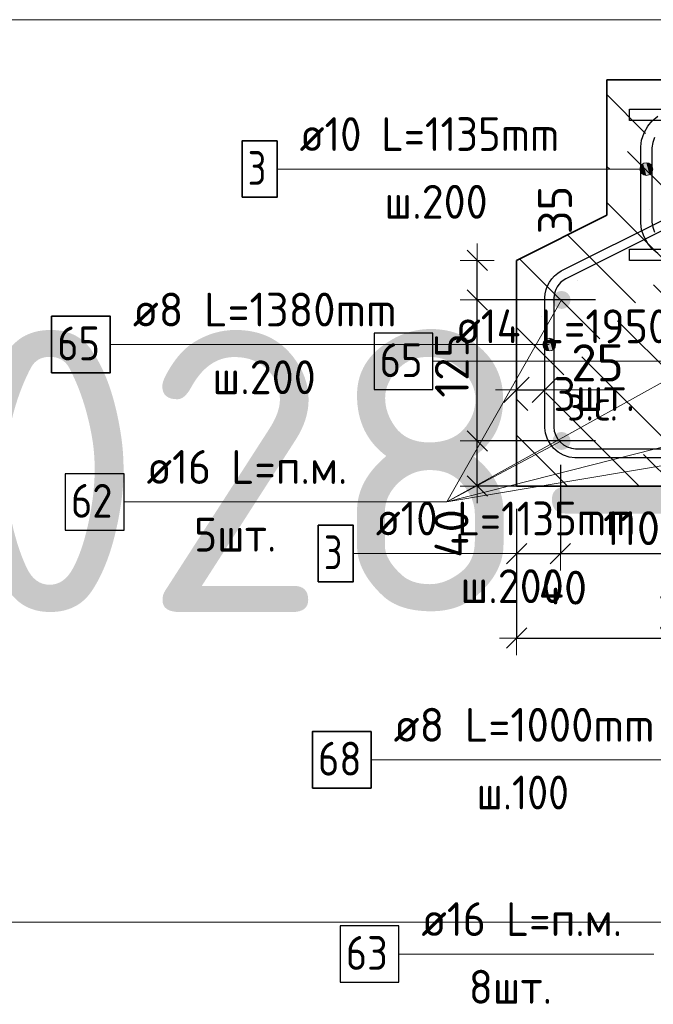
# Model space of a CAD drawing. Header units: metres. Extents: x -38 to 107, y -15 to 21.
# Tile 60 of 133: x 71.606 to 72.167, y 2.799 to 3.672. Entities that reach past the tile are written whole.
import ezdxf

# ---------------------------------------------------------------- set-up
doc = ezdxf.new("R2010")
doc.units = ezdxf.units.M
doc.header["$PDMODE"] = 65
for name, color, linetype, lineweight in [('XR$3$Арм. стержнями верхней зоны', 180, 'Continuous', 35), ('XR$3$Арм. стержнями нижней зоны', 180, 'Continuous', 35), ('XR$3$Арм.стержн. Арматура края', 96, 'Continuous', 35), ('XR$3$Арм.стержн.горизонт. 1', 180, 'Continuous', 35), ('XR$3$Размерная линия (1)', 7, 'Continuous', 13), ('XR$3$Размерная линия_ общее', 7, 'Continuous', 13), ('XR$5$Арм.стержн. Арматура края', 96, 'Continuous', 35), ('XR$5$Арм.стержн. Доп. арматура', 180, 'Continuous', 35), ('XR$5$Арм.стержн. Хомут', 240, 'Continuous', 35), ('XR$5$Арм.стержн.горизонт. 1', 180, 'Continuous', 35)]:
    doc.layers.add(name, color=color, linetype=linetype, lineweight=lineweight)
doc.styles.add('ISOCPEUR', font='txt')
doc.dimstyles.new('DIMSTYLE_11', dxfattribs={"dimtxt": 0.033, "dimasz": 0.0375, "dimexe": 0, "dimexo": 0, "dimgap": 0.0165, "dimtad": 2, "dimdec": 0, "dimlfac": 1000, "dimrnd": 1, "dimzin": 12, "dimdsep": 46, "dimtxsty": 'ISOCPEUR', "dimblk1": 'ALL_ML_STRICH', "dimblk2": 'ALL_ML_STRICH', "dimsah": 1, "dimcen": 0, "dimclrd": 7, "dimclre": 256, "dimclrt": 7, "dimadec": 0, "dimazin": 0, "dimtfac": 1, "dimtdec": 0, "dimtix": 1, "dimtmove": 2, "dimatfit": 3, "dimfxl": 0, "dimtvp": 1.2, "dimtzin": 0, "dimlwd": 0, "dimlwe": -3, "dimarcsym": 0})
doc.dimstyles.new('DIMSTYLE_23', dxfattribs={"dimtxt": 0.03, "dimasz": 0.03, "dimexe": 0, "dimexo": 0, "dimgap": 0.015, "dimtad": 2, "dimdec": 0, "dimlfac": 1000, "dimrnd": 5, "dimzin": 12, "dimdsep": 46, "dimtxsty": 'ISOCPEUR', "dimblk1": 'ALL_ML_STRICH', "dimblk2": 'ALL_ML_STRICH', "dimsah": 1, "dimcen": 0, "dimclrd": 7, "dimclre": 256, "dimclrt": 7, "dimadec": 0, "dimazin": 0, "dimtfac": 1, "dimtdec": 0, "dimtix": 1, "dimtmove": 2, "dimatfit": 3, "dimfxl": 0, "dimtvp": 1.2, "dimtzin": 0, "dimlwd": 0, "dimlwe": -3, "dimarcsym": 0})
doc.dimstyles.new('DIMSTYLE_24', dxfattribs={"dimtxt": 0.03, "dimasz": 0.03, "dimexe": 0, "dimexo": 0, "dimgap": 0.015, "dimtad": 2, "dimdec": 0, "dimlfac": 1000, "dimrnd": 5, "dimzin": 12, "dimdsep": 46, "dimtxsty": 'ISOCPEUR', "dimblk1": 'ALL_ML_STRICH', "dimblk2": 'ALL_ML_STRICH', "dimsah": 1, "dimcen": 0, "dimclrd": 7, "dimclre": 256, "dimclrt": 7, "dimadec": 0, "dimazin": 0, "dimtfac": 1, "dimtdec": 0, "dimtix": 1, "dimtmove": 2, "dimatfit": 3, "dimfxl": 0, "dimtzin": 0, "dimlwd": 0, "dimlwe": -3, "dimarcsym": 0})
doc.dimstyles.new('DIMSTYLE_31', dxfattribs={"dimtxt": 0.03, "dimasz": 0.03, "dimexe": 0, "dimexo": 0, "dimgap": 0.015, "dimtad": 0, "dimdec": 0, "dimlfac": 1000, "dimrnd": 5, "dimzin": 12, "dimdsep": 46, "dimtxsty": 'ISOCPEUR', "dimblk1": 'ALL_ML_STRICH', "dimblk2": 'ALL_ML_STRICH', "dimsah": 1, "dimcen": 0, "dimclrd": 7, "dimclre": 256, "dimclrt": 7, "dimadec": 0, "dimazin": 0, "dimtfac": 1, "dimtdec": 0, "dimtix": 1, "dimtmove": 2, "dimatfit": 3, "dimfxl": 0, "dimtvp": 1.2, "dimtzin": 0, "dimlwd": 0, "dimlwe": -3, "dimarcsym": 0})
doc.dimstyles.new('DIMSTYLE_32', dxfattribs={"dimtxt": 0.03, "dimasz": 0.03, "dimexe": 0, "dimexo": 0, "dimgap": 0.015, "dimtad": 0, "dimdec": 0, "dimlfac": 1000, "dimrnd": 5, "dimzin": 12, "dimdsep": 46, "dimtxsty": 'ISOCPEUR', "dimblk1": 'ALL_ML_STRICH', "dimblk2": 'ALL_ML_STRICH', "dimsah": 1, "dimcen": 0, "dimclrd": 7, "dimclre": 256, "dimclrt": 7, "dimadec": 0, "dimazin": 0, "dimtfac": 1, "dimtdec": 0, "dimtix": 1, "dimtmove": 2, "dimatfit": 3, "dimfxl": 0, "dimtvp": 1.2, "dimtzin": 0, "dimlwd": 0, "dimlwe": -3, "dimarcsym": 0})

# ---------------------------------------------------------------- blocks, each defined once
blk = doc.blocks.new('ALL_ML_STRICH')
at = {"color": 0, "linetype": 'ByBlock', "lineweight": -2}
for p, q in [((0, -0.5), (0, 0.5)), ((-0.3, -0.3), (0.3, 0.3)), ((-1, 0), (0.5, 0))]:
    blk.add_line(p, q, dxfattribs=at)
blk = doc.blocks.new('*D233')
at = {"layer": 'DEFPOINTS', "color": 7, "linetype": 'Continuous', "lineweight": 13, "transparency": 33554687}
for p in [(72.04592, 3.34356), (72.04592, 3.30857), (72.07092, 3.30357)]:
    blk.add_point(p, dxfattribs=at)
at = {"layer": 'XR$3$Размерная линия_ общее', "color": 253, "linetype": 'Continuous', "lineweight": -2, "true_color": 0xa0a0a0, "transparency": 33554687}
for p, q in [((72.04592, 3.32857), (72.04592, 3.34356)), ((72.07092, 3.32357), (72.07092, 3.34356))]:
    blk.add_line(p, q, dxfattribs=at)
at = {"layer": 'XR$3$Размерная линия_ общее', "color": 7, "linetype": 'Continuous', "lineweight": -2, "transparency": 33554687}
blk.add_line((72.04592, 3.34356), (72.07092, 3.34356), dxfattribs=at)
at = {"layer": 'XR$3$Размерная линия_ общее', "color": 7, "linetype": 'Continuous', "lineweight": 13, "transparency": 33554687, "xscale": 0.0375, "yscale": 0.0375, "zscale": 0.0375, "rotation": 180}
blk.add_blockref('ALL_ML_STRICH', (72.04592, 3.34356), dxfattribs=at)
at = {"layer": 'XR$3$Размерная линия_ общее', "color": 7, "linetype": 'Continuous', "lineweight": 13, "transparency": 33554687, "xscale": 0.0375, "yscale": 0.0375, "zscale": 0.0375}
blk.add_blockref('ALL_ML_STRICH', (72.07092, 3.34356), dxfattribs=at)
at = {"layer": 'XR$3$Размерная линия_ общее', "color": 7, "linetype": 'Continuous', "lineweight": 13, "transparency": 33554687, "insert": (72.11764, 3.36756), "char_height": 0.033, "width": 0.066, "attachment_point": 5, "style": 'ISOCPEUR'}
blk.add_mtext('\\A1;{25}', dxfattribs=at)
at = {"layer": 'XR$3$Размерная линия_ общее', "color": 7, "linetype": 'Continuous', "lineweight": 13, "transparency": 33554687, "insert": (72.09069, 3.34335), "char_height": 0.027, "width": 0.00135, "attachment_point": 1, "line_spacing_factor": 0.60241, "style": 'ISOCPEUR'}
blk.add_mtext('з.с.', dxfattribs=at)
blk = doc.blocks.new('*D234')
at = {"layer": 'DEFPOINTS', "color": 7, "linetype": 'Continuous', "lineweight": 13, "transparency": 33554687}
for p in [(72.13584, 3.29831), (72.01108, 3.25831), (72.09592, 3.25831)]:
    blk.add_point(p, dxfattribs=at)
at = {"layer": 'XR$3$Размерная линия (1)', "color": 9, "linetype": 'Continuous', "lineweight": -2, "true_color": 0xc7c7c7, "transparency": 33554687}
for p, q in [((72.11584, 3.29831), (72.01108, 3.29831)), ((72.07592, 3.25831), (72.01108, 3.25831))]:
    blk.add_line(p, q, dxfattribs=at)
at = {"layer": 'XR$3$Размерная линия (1)', "color": 7, "linetype": 'Continuous', "lineweight": -2, "transparency": 33554687}
blk.add_line((72.01108, 3.25831), (72.01108, 3.29831), dxfattribs=at)
at = {"layer": 'XR$3$Размерная линия (1)', "color": 7, "linetype": 'Continuous', "lineweight": 13, "transparency": 33554687, "xscale": 0.03, "yscale": 0.03, "zscale": 0.03}
for p, rotation in [((72.01108, 3.29831), 90), ((72.01108, 3.25831), 270)]:
    blk.add_blockref('ALL_ML_STRICH', p, dxfattribs=dict(at, rotation=rotation))
at = {"layer": 'XR$3$Размерная линия (1)', "color": 7, "linetype": 'Continuous', "lineweight": 13, "transparency": 33554687, "insert": (71.98829, 3.21632), "char_height": 0.03, "width": 0.06, "attachment_point": 5, "rotation": 90, "style": 'ISOCPEUR'}
blk.add_mtext('\\A1;{40}', dxfattribs=at)
blk = doc.blocks.new('*D235')
at = {"layer": 'DEFPOINTS', "color": 7, "linetype": 'Continuous', "lineweight": 13, "transparency": 33554687}
for p in [(72.13584, 3.42331), (72.01108, 3.29831), (72.13584, 3.29831)]:
    blk.add_point(p, dxfattribs=at)
at = {"layer": 'XR$3$Размерная линия (1)', "color": 9, "linetype": 'Continuous', "lineweight": -2, "true_color": 0xc7c7c7, "transparency": 33554687}
for p, q in [((72.11584, 3.42331), (72.01108, 3.42331)), ((72.11584, 3.29831), (72.01108, 3.29831))]:
    blk.add_line(p, q, dxfattribs=at)
at = {"layer": 'XR$3$Размерная линия (1)', "color": 7, "linetype": 'Continuous', "lineweight": -2, "transparency": 33554687}
blk.add_line((72.01108, 3.29831), (72.01108, 3.42331), dxfattribs=at)
at = {"layer": 'XR$3$Размерная линия (1)', "color": 7, "linetype": 'Continuous', "lineweight": 13, "transparency": 33554687, "xscale": 0.03, "yscale": 0.03, "zscale": 0.03}
for p, rotation in [((72.01108, 3.42331), 90), ((72.01108, 3.29831), 270)]:
    blk.add_blockref('ALL_ML_STRICH', p, dxfattribs=dict(at, rotation=rotation))
at = {"layer": 'XR$3$Размерная линия (1)', "color": 7, "linetype": 'Continuous', "lineweight": 13, "transparency": 33554687, "insert": (71.98858, 3.36531), "char_height": 0.03, "width": 0.09, "attachment_point": 5, "rotation": 90, "style": 'ISOCPEUR'}
blk.add_mtext('\\A1;{125}', dxfattribs=at)
blk = doc.blocks.new('*D236')
at = {"layer": 'DEFPOINTS', "color": 7, "linetype": 'Continuous', "lineweight": 13, "transparency": 33554687}
for p in [(72.04592, 3.45831), (72.01108, 3.42331), (72.13584, 3.42331)]:
    blk.add_point(p, dxfattribs=at)
at = {"layer": 'XR$3$Размерная линия (1)', "color": 9, "linetype": 'Continuous', "lineweight": -2, "true_color": 0xc7c7c7, "transparency": 33554687}
for p, q in [((72.01108, 3.45831), (72.01108, 3.45831)), ((72.11584, 3.42331), (72.01108, 3.42331))]:
    blk.add_line(p, q, dxfattribs=at)
at = {"layer": 'XR$3$Размерная линия (1)', "color": 7, "linetype": 'Continuous', "lineweight": -2, "transparency": 33554687}
blk.add_line((72.01108, 3.42331), (72.01108, 3.45831), dxfattribs=at)
at = {"layer": 'XR$3$Размерная линия (1)', "color": 7, "linetype": 'Continuous', "lineweight": 13, "transparency": 33554687, "xscale": 0.03, "yscale": 0.03, "zscale": 0.03}
for p, rotation in [((72.01108, 3.45831), 90), ((72.01108, 3.42331), 270)]:
    blk.add_blockref('ALL_ML_STRICH', p, dxfattribs=dict(at, rotation=rotation))
at = {"layer": 'XR$3$Размерная линия (1)', "color": 7, "linetype": 'Continuous', "lineweight": 13, "transparency": 33554687, "insert": (72.08006, 3.50299), "char_height": 0.03, "width": 0.06, "attachment_point": 5, "rotation": 90, "style": 'ISOCPEUR'}
blk.add_mtext('\\A1;{35}', dxfattribs=at)
blk = doc.blocks.new('*D248')
at = {"layer": 'DEFPOINTS', "color": 7, "linetype": 'Continuous', "lineweight": 13, "transparency": 33554687}
for p in [(72.04592, 3.25831), (72.34592, 3.25831), (72.04592, 3.12355)]:
    blk.add_point(p, dxfattribs=at)
at = {"layer": 'XR$3$Размерная линия (1)', "color": 9, "linetype": 'Continuous', "lineweight": -2, "true_color": 0xc7c7c7, "transparency": 33554687}
for p, q in [((72.04592, 3.23831), (72.04592, 3.12355)), ((72.34592, 3.23831), (72.34592, 3.12355))]:
    blk.add_line(p, q, dxfattribs=at)
at = {"layer": 'XR$3$Размерная линия (1)', "color": 7, "linetype": 'Continuous', "lineweight": -2, "transparency": 33554687}
blk.add_line((72.04592, 3.12355), (72.34592, 3.12355), dxfattribs=at)
at = {"layer": 'XR$3$Размерная линия (1)', "color": 7, "linetype": 'Continuous', "lineweight": 13, "transparency": 33554687, "xscale": 0.03, "yscale": 0.03, "zscale": 0.03, "rotation": 180}
blk.add_blockref('ALL_ML_STRICH', (72.04592, 3.12355), dxfattribs=at)
at = {"layer": 'XR$3$Размерная линия (1)', "color": 7, "linetype": 'Continuous', "lineweight": 13, "transparency": 33554687, "xscale": 0.03, "yscale": 0.03, "zscale": 0.03}
blk.add_blockref('ALL_ML_STRICH', (72.34592, 3.12355), dxfattribs=at)
at = {"layer": 'XR$3$Размерная линия (1)', "color": 7, "linetype": 'Continuous', "lineweight": 13, "transparency": 33554687, "insert": (72.19717, 3.14605), "char_height": 0.03, "width": 0.075, "attachment_point": 5, "style": 'ISOCPEUR'}
blk.add_mtext('\\W0.83;\\A1;{300}', dxfattribs=at)
blk = doc.blocks.new('*D249')
at = {"layer": 'DEFPOINTS', "color": 7, "linetype": 'Continuous', "lineweight": 13, "transparency": 33554687}
for p in [(72.08479, 3.29718), (72.04592, 3.25831), (72.04592, 3.19855)]:
    blk.add_point(p, dxfattribs=at)
at = {"layer": 'XR$3$Размерная линия (1)', "color": 9, "linetype": 'Continuous', "lineweight": -2, "true_color": 0xc7c7c7, "transparency": 33554687}
for p, q in [((72.08479, 3.27718), (72.08479, 3.19855)), ((72.04592, 3.23831), (72.04592, 3.19855))]:
    blk.add_line(p, q, dxfattribs=at)
at = {"layer": 'XR$3$Размерная линия (1)', "color": 7, "linetype": 'Continuous', "lineweight": -2, "transparency": 33554687}
blk.add_line((72.04592, 3.19855), (72.08479, 3.19855), dxfattribs=at)
at = {"layer": 'XR$3$Размерная линия (1)', "color": 7, "linetype": 'Continuous', "lineweight": 13, "transparency": 33554687, "xscale": 0.03, "yscale": 0.03, "zscale": 0.03, "rotation": 180}
blk.add_blockref('ALL_ML_STRICH', (72.04592, 3.19855), dxfattribs=at)
at = {"layer": 'XR$3$Размерная линия (1)', "color": 7, "linetype": 'Continuous', "lineweight": 13, "transparency": 33554687, "xscale": 0.03, "yscale": 0.03, "zscale": 0.03}
blk.add_blockref('ALL_ML_STRICH', (72.08479, 3.19855), dxfattribs=at)
at = {"layer": 'XR$3$Размерная линия (1)', "color": 7, "linetype": 'Continuous', "lineweight": 13, "transparency": 33554687, "insert": (72.08696, 3.16833), "char_height": 0.03, "width": 0.06, "attachment_point": 5, "style": 'ISOCPEUR'}
blk.add_mtext('\\A1;{40}', dxfattribs=at)
blk = doc.blocks.new('*D250')
at = {"layer": 'DEFPOINTS', "color": 7, "linetype": 'Continuous', "lineweight": 13, "transparency": 33554687}
for p in [(72.08479, 3.29718), (72.19584, 3.29831), (72.08479, 3.19855)]:
    blk.add_point(p, dxfattribs=at)
at = {"layer": 'XR$3$Размерная линия (1)', "color": 9, "linetype": 'Continuous', "lineweight": -2, "true_color": 0xc7c7c7, "transparency": 33554687}
for p, q in [((72.08479, 3.27718), (72.08479, 3.19855)), ((72.19584, 3.27831), (72.19584, 3.19855))]:
    blk.add_line(p, q, dxfattribs=at)
at = {"layer": 'XR$3$Размерная линия (1)', "color": 7, "linetype": 'Continuous', "lineweight": -2, "transparency": 33554687}
blk.add_line((72.08479, 3.19855), (72.19584, 3.19855), dxfattribs=at)
at = {"layer": 'XR$3$Размерная линия (1)', "color": 7, "linetype": 'Continuous', "lineweight": 13, "transparency": 33554687, "xscale": 0.03, "yscale": 0.03, "zscale": 0.03, "rotation": 180}
blk.add_blockref('ALL_ML_STRICH', (72.08479, 3.19855), dxfattribs=at)
at = {"layer": 'XR$3$Размерная линия (1)', "color": 7, "linetype": 'Continuous', "lineweight": 13, "transparency": 33554687, "xscale": 0.03, "yscale": 0.03, "zscale": 0.03}
blk.add_blockref('ALL_ML_STRICH', (72.19584, 3.19855), dxfattribs=at)
at = {"layer": 'XR$3$Размерная линия (1)', "color": 7, "linetype": 'Continuous', "lineweight": 13, "transparency": 33554687, "insert": (72.14781, 3.22105), "char_height": 0.03, "width": 0.09, "attachment_point": 5, "style": 'ISOCPEUR'}
blk.add_mtext('\\A1;{110}', dxfattribs=at)

msp = doc.modelspace()

# ---------------------------------------------------------------- hatches: boundary and pattern name
at = {"linetype": 'Continuous', "lineweight": 13, "transparency": 33554687}
h = msp.add_hatch(dxfattribs=at)
h.set_pattern_fill('__________540', scale=0.015, style=0, pattern_type=2)
h.set_pattern_definition([(135, (0, 0), (-0.031819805, -0.031819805), [0.4, -0.05, 0, -0.05]), (135, (-0.01591, -0.01591), (-0.031819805, -0.031819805), [0.8, -0.1, 0.1, -0.1])])
h.paths.add_polyline_path([(72.34592, 3.61831), (72.12592, 3.61831), (72.12592, 3.49831), (72.04592, 3.45831), (72.04592, 3.25831), (72.34592, 3.25831)], flags=0)
at = {"layer": 'XR$3$Арм.стержн. Арматура края', "linetype": 'Continuous', "lineweight": 13, "transparency": 33554687}
for points in [[(72.15608, 3.5421), (72.1581, 3.53445), (72.1581, 3.54413)], [(72.1581, 3.54413), (72.16092, 3.53367), (72.16092, 3.54492)], [(72.1581, 3.54413), (72.1581, 3.53445), (72.16092, 3.53367)], [(72.16092, 3.54492), (72.16092, 3.53367), (72.16373, 3.53445)], [(72.16092, 3.54492), (72.16373, 3.53445), (72.16373, 3.54413)], [(72.16373, 3.54413), (72.16373, 3.53445), (72.16575, 3.53648)], [(72.16373, 3.54413), (72.16575, 3.53648), (72.16575, 3.5421)], [(72.15608, 3.53648), (72.15608, 3.5421), (72.15529, 3.53929)], [(72.15608, 3.5421), (72.15608, 3.53648), (72.1581, 3.53445)], [(72.16575, 3.5421), (72.16575, 3.53648), (72.16654, 3.53929)], [(72.07008, 3.38098), (72.07008, 3.3866), (72.06929, 3.38379)], [(72.07008, 3.3866), (72.0721, 3.37895), (72.0721, 3.38863)], [(72.07008, 3.3866), (72.07008, 3.38098), (72.0721, 3.37895)], [(72.0721, 3.38863), (72.07492, 3.37816), (72.07492, 3.38941)], [(72.0721, 3.38863), (72.0721, 3.37895), (72.07492, 3.37816)], [(72.07492, 3.38941), (72.07492, 3.37816), (72.07773, 3.37895)], [(72.07492, 3.38941), (72.07773, 3.37895), (72.07773, 3.38863)], [(72.07773, 3.38863), (72.07773, 3.37895), (72.07975, 3.38098)], [(72.07773, 3.38863), (72.07975, 3.38098), (72.07975, 3.3866)], [(72.07975, 3.3866), (72.07975, 3.38098), (72.08054, 3.38379)]]:
    msp.add_hatch(color=7, dxfattribs=at).paths.add_polyline_path(points)
at = {"layer": 'XR$3$Арм.стержн.горизонт. 1', "linetype": 'Continuous', "lineweight": 50, "transparency": 33554687}
for points in [[(72.09384, 3.42331), (72.09323, 3.42637), (72.0915, 3.42896), (72.0889, 3.4307), (72.08584, 3.43131), (72.08278, 3.4307), (72.08018, 3.42896), (72.07845, 3.42637), (72.07784, 3.42331), (72.07845, 3.42025), (72.08018, 3.41765), (72.08278, 3.41592), (72.08584, 3.41531), (72.0889, 3.41592), (72.0915, 3.41765), (72.09323, 3.42025)], [(72.09384, 3.29831), (72.09323, 3.30137), (72.0915, 3.30396), (72.0889, 3.3057), (72.08584, 3.30631), (72.08278, 3.3057), (72.08018, 3.30396), (72.07845, 3.30137), (72.07784, 3.29831), (72.07845, 3.29525), (72.08018, 3.29265), (72.08278, 3.29092), (72.08584, 3.29031), (72.0889, 3.29092), (72.0915, 3.29265), (72.09323, 3.29525)]]:
    msp.add_hatch(color=7, dxfattribs=at).paths.add_polyline_path(points)

# ---------------------------------------------------------------- linework, layer by layer
at = {"color": 7, "linetype": 'Continuous', "lineweight": 13, "transparency": 33554687}
for p, q in [((86.41979, 3.67171), (67.91979, 3.67171)), ((72.07092, 3.34356), (72.13492, 3.34356)), ((86.41979, 2.87171), (67.91979, 2.87171))]:
    msp.add_line(p, q, dxfattribs=at)
at = {"color": 7, "linetype": 'Continuous', "lineweight": 35, "transparency": 33554687}
for p, q in [((72.12592, 3.61831), (72.12592, 3.49831)), ((72.34592, 3.61831), (72.12592, 3.61831)), ((72.12592, 3.49831), (72.04592, 3.45831)), ((72.04592, 3.45831), (72.04592, 3.25831)), ((72.04592, 3.25831), (72.34592, 3.25831))]:
    msp.add_line(p, q, dxfattribs=at)
at = {"layer": 'XR$3$Арм. стержнями верхней зоны', "color": 4, "linetype": 'Continuous', "lineweight": 25, "transparency": 33554687}
msp.add_lwpolyline([(72.14592, 3.59231), (72.72457, 3.59231), (72.72457, 3.58231), (72.14592, 3.58231), (72.14592, 3.59231)], dxfattribs=at)
at = {"layer": 'XR$3$Арм. стержнями нижней зоны', "color": 4, "linetype": 'Continuous', "lineweight": 25, "transparency": 33554687}
msp.add_lwpolyline([(72.14592, 3.46831), (72.72457, 3.46831), (72.72457, 3.45831), (72.14592, 3.45831), (72.14592, 3.46831)], dxfattribs=at)
at = {"layer": 'XR$3$Арм.стержн. Арматура края', "color": 7, "linetype": 'Continuous', "lineweight": 13, "transparency": 33554687}
for p, q in [((72.16092, 3.54492), (72.16092, 3.54492)), ((71.83381, 3.53929), (72.14081, 3.53929)), ((72.14081, 3.53929), (72.16092, 3.53929)), ((72.15529, 3.53929), (72.15529, 3.53929)), ((72.16654, 3.53929), (72.16654, 3.53929)), ((72.16092, 3.53367), (72.16092, 3.53367)), ((72.07492, 3.38941), (72.07492, 3.38941)), ((71.68599, 3.38379), (72.05399, 3.38379)), ((72.05399, 3.38379), (72.07492, 3.38379)), ((72.06929, 3.38379), (72.06929, 3.38379)), ((72.07492, 3.37816), (72.07492, 3.37816)), ((72.08054, 3.38379), (72.08054, 3.38379))]:
    msp.add_line(p, q, dxfattribs=at)
at = {"layer": 'XR$3$Арм.стержн. Арматура края', "color": 40, "linetype": 'Continuous', "lineweight": 25, "transparency": 33554687}
for points in [[(72.29424, 3.28331), (72.09759, 3.28331), (72.09271, 3.28399), (72.08763, 3.28566), (72.08296, 3.28828), (72.07911, 3.2915), (72.07589, 3.29535), (72.07327, 3.30002), (72.07159, 3.3051), (72.07092, 3.30998), (72.07092, 3.42535), (72.07127, 3.42886), (72.0721, 3.43248), (72.0734, 3.43596), (72.07509, 3.43914), (72.07718, 3.44208), (72.07971, 3.4448), (72.08258, 3.44716), (72.08557, 3.44904), (72.36809, 3.59017)], [(72.37151, 3.58294), (72.0895, 3.44206), (72.08727, 3.44066), (72.08521, 3.43896), (72.0834, 3.43701), (72.08191, 3.43493), (72.08071, 3.43266), (72.07977, 3.43017), (72.07918, 3.42757), (72.07892, 3.42495), (72.07892, 3.31054), (72.07942, 3.30692), (72.08063, 3.30326), (72.08251, 3.29991), (72.08478, 3.29718), (72.08751, 3.2949), (72.09087, 3.29302), (72.09453, 3.29181), (72.09815, 3.29131), (72.29368, 3.29131)]]:
    msp.add_lwpolyline(points, dxfattribs=at)
at = {"layer": 'XR$3$Арм.стержн. Арматура края', "color": 4, "linetype": 'Continuous', "lineweight": 25, "transparency": 33554687}
for points in [[(72.17097, 3.46452), (72.16615, 3.46854), (72.16213, 3.47336), (72.15886, 3.4792), (72.15676, 3.48555), (72.15592, 3.49165), (72.15592, 3.55896), (72.15676, 3.56506), (72.15886, 3.57141), (72.16213, 3.57726), (72.16615, 3.58207), (72.17097, 3.58609)], [(72.16805, 3.56737), (72.16654, 3.56279), (72.16592, 3.55827), (72.16592, 3.49235), (72.16654, 3.48783), (72.16805, 3.48325)]]:
    msp.add_lwpolyline(points, dxfattribs=at)
at = {"layer": 'XR$3$Арм.стержн. Арматура края', "color": 7, "linetype": 'Continuous', "lineweight": 35, "transparency": 33554687}
for points in [[(71.80281, 3.51429), (71.83381, 3.51429), (71.83381, 3.56429), (71.80281, 3.56429), (71.80281, 3.51429)], [(71.63399, 3.35879), (71.68599, 3.35879), (71.68599, 3.40879), (71.63399, 3.40879), (71.63399, 3.35879)]]:
    msp.add_lwpolyline(points, dxfattribs=at)
at = {"layer": 'XR$3$Арм.стержн. Арматура края', "color": 7, "linetype": 'Continuous', "lineweight": 13, "transparency": 33554687}
for centre in [(72.16092, 3.53929), (72.07492, 3.38379)]:
    msp.add_circle(centre, 0.00563, dxfattribs=at)
at = {"layer": 'XR$3$Арм.стержн.горизонт. 1', "color": 7, "linetype": 'Continuous', "lineweight": 13, "transparency": 33554687}
for p, q in [((71.9842, 3.24427), (72.30592, 3.42331)), ((71.9842, 3.24427), (72.08584, 3.42331)), ((71.9842, 3.24427), (72.08584, 3.29831)), ((71.9842, 3.24427), (72.19584, 3.29831)), ((71.9842, 3.24427), (72.30592, 3.29831)), ((71.6982, 3.24427), (71.9842, 3.24427))]:
    msp.add_line(p, q, dxfattribs=at)
at = {"layer": 'XR$3$Арм.стержн.горизонт. 1', "color": 7, "linetype": 'Continuous', "lineweight": 25, "transparency": 33554687}
msp.add_lwpolyline([(71.6462, 3.21927), (71.6982, 3.21927), (71.6982, 3.26927), (71.6462, 3.26927), (71.6462, 3.21927)], dxfattribs=at)
at = {"layer": 'XR$5$Арм.стержн. Арматура края', "color": 7, "linetype": 'Continuous', "lineweight": 13, "transparency": 33554687}
msp.add_line((71.90123, 3.1986), (72.20823, 3.1986), dxfattribs=at)
at = {"layer": 'XR$5$Арм.стержн. Арматура края', "color": 7, "linetype": 'Continuous', "lineweight": 35, "transparency": 33554687}
msp.add_lwpolyline([(71.87023, 3.1736), (71.90123, 3.1736), (71.90123, 3.2236), (71.87023, 3.2236), (71.87023, 3.1736)], dxfattribs=at)
at = {"layer": 'XR$5$Арм.стержн. Доп. арматура', "color": 7, "linetype": 'Continuous', "lineweight": 13, "transparency": 33554687}
msp.add_line((71.97168, 3.36892), (72.28768, 3.36892), dxfattribs=at)
at = {"layer": 'XR$5$Арм.стержн. Доп. арматура', "color": 7, "linetype": 'Continuous', "lineweight": 25, "transparency": 33554687}
msp.add_lwpolyline([(71.91968, 3.34392), (71.97168, 3.34392), (71.97168, 3.39392), (71.91968, 3.39392), (71.91968, 3.34392)], dxfattribs=at)
at = {"layer": 'XR$5$Арм.стержн. Хомут', "color": 7, "linetype": 'Continuous', "lineweight": 13, "transparency": 33554687}
msp.add_line((71.91704, 3.01572), (72.21504, 3.01572), dxfattribs=at)
at = {"layer": 'XR$5$Арм.стержн. Хомут', "color": 7, "linetype": 'Continuous', "lineweight": 35, "transparency": 33554687}
msp.add_lwpolyline([(71.86504, 2.99072), (71.91704, 2.99072), (71.91704, 3.04072), (71.86504, 3.04072), (71.86504, 2.99072)], dxfattribs=at)
at = {"layer": 'XR$5$Арм.стержн.горизонт. 1', "color": 7, "linetype": 'Continuous', "lineweight": 13, "transparency": 33554687}
msp.add_line((71.94165, 2.84354), (72.16765, 2.84354), dxfattribs=at)
at = {"layer": 'XR$5$Арм.стержн.горизонт. 1', "color": 7, "linetype": 'Continuous', "lineweight": 25, "transparency": 33554687}
msp.add_lwpolyline([(71.88965, 2.81854), (71.94165, 2.81854), (71.94165, 2.86854), (71.88965, 2.86854), (71.88965, 2.81854)], dxfattribs=at)

# ---------------------------------------------------------------- texts
at = {"color": 7, "linetype": 'Continuous', "lineweight": 35, "transparency": 33554687, "insert": (70.35063, 3.14671), "char_height": 0.25, "width": 2.7437149, "attachment_point": 7, "style": 'ISOCPEUR'}
msp.add_mtext('\\W0.96;ГОСТ 34028-2016', dxfattribs=at)
at = {"layer": 'XR$3$Арм.стержн. Арматура края', "color": 7, "linetype": 'Continuous', "lineweight": 25, "transparency": 33554687, "char_height": 0.03, "attachment_point": 7, "style": 'ISOCPEUR'}
for s, insert, width in [('\\W0.92;ø10 L=1135mm ', (71.85381, 3.55529), 0.2806692), ('\\W0.78;3', (71.80781, 3.52529), 0.0326407), ('\\W0.95;ш.200 ', (71.92881, 3.49529), 0.1311996), ('\\W0.96;ø8 L=1380mm ', (71.70599, 3.39979), 0.2722217), ('\\W0.87;65', (71.63899, 3.36979), 0.0550812), ('\\W0.95;ш.200 ', (71.77649, 3.33979), 0.1311996)]:
    msp.add_mtext(s, dxfattribs=dict(at, insert=insert, width=width))
at = {"layer": 'XR$3$Арм.стержн.горизонт. 1', "color": 7, "linetype": 'Continuous', "lineweight": 25, "transparency": 33554687, "char_height": 0.03, "attachment_point": 7, "style": 'ISOCPEUR'}
for s, insert, width in [('\\W0.94;ø16 L=п.м.', (71.7182, 3.26027), 0.1999832), ('\\W0.87;62', (71.6512, 3.23027), 0.0550812), ('\\W0.94;5шт. ', (71.7602, 3.20027), 0.1161286)]:
    msp.add_mtext(s, dxfattribs=dict(at, insert=insert, width=width))
at = {"layer": 'XR$5$Арм.стержн. Арматура края', "color": 7, "linetype": 'Continuous', "lineweight": 25, "transparency": 33554687, "char_height": 0.03, "attachment_point": 7, "style": 'ISOCPEUR'}
for s, insert, width in [('\\W0.92;ø10 L=1135mm ', (71.92123, 3.2146), 0.2806692), ('\\W0.78;3', (71.87523, 3.1846), 0.0326407), ('\\W0.95;ш.200 ', (71.99623, 3.1546), 0.1311996)]:
    msp.add_mtext(s, dxfattribs=dict(at, insert=insert, width=width))
at = {"layer": 'XR$5$Арм.стержн. Доп. арматура', "color": 7, "linetype": 'Continuous', "lineweight": 25, "transparency": 33554687, "char_height": 0.03, "attachment_point": 7, "style": 'ISOCPEUR'}
for s, insert, width in [('\\W0.94;ø14 L=1950mm ', (71.99168, 3.38492), 0.2899764), ('\\W0.87;65', (71.92468, 3.35492), 0.0550812), ('\\W0.94;3шт. ', (72.07868, 3.32492), 0.1161286)]:
    msp.add_mtext(s, dxfattribs=dict(at, insert=insert, width=width))
at = {"layer": 'XR$5$Арм.стержн. Хомут', "color": 7, "linetype": 'Continuous', "lineweight": 25, "transparency": 33554687, "char_height": 0.03, "attachment_point": 7, "style": 'ISOCPEUR'}
for s, insert, width in [('\\W0.96;ø8 L=1000mm ', (71.93704, 3.03172), 0.2722217), ('\\W0.87;68', (71.87004, 3.00172), 0.0550812), ('\\W0.90;ш.100 ', (72.01054, 2.97172), 0.1244867)]:
    msp.add_mtext(s, dxfattribs=dict(at, insert=insert, width=width))
at = {"layer": 'XR$5$Арм.стержн.горизонт. 1', "color": 7, "linetype": 'Continuous', "lineweight": 25, "transparency": 33554687, "char_height": 0.03, "attachment_point": 7, "style": 'ISOCPEUR'}
for s, insert, width in [('\\W0.94;ø16 L=п.м.', (71.96165, 2.85954), 0.199983), ('\\W0.87;63', (71.89465, 2.82954), 0.0550812), ('\\W0.94;8шт. ', (72.00365, 2.79954), 0.1161286)]:
    msp.add_mtext(s, dxfattribs=dict(at, insert=insert, width=width))

# ---------------------------------------------------------------- dimensions: what is measured, and where the dimension line sits
at = {"layer": 'XR$3$Размерная линия (1)', "color": 7, "linetype": 'Continuous', "lineweight": 13, "transparency": 33554687}
for base, p1, p2, dimstyle, picture, middle in [((72.01108, 3.45831), (72.11584, 3.42331), (72.01108, 3.45831), 'DIMSTYLE_31', '*D236', (72.08006, 3.50299)), ((72.01108, 3.42331), (72.11584, 3.29831), (72.11584, 3.42331), 'DIMSTYLE_24', '*D235', (71.98858, 3.36531)), ((72.01108, 3.29831), (72.07592, 3.25831), (72.11584, 3.29831), 'DIMSTYLE_23', '*D234', (71.98829, 3.21632))]:
    dim = msp.add_linear_dim(base=base, p1=p1, p2=p2, angle=90, dimstyle=dimstyle, override={"dimpost": '<>', "dimclrd": 7, "dimclre": 9, "dimclrt": 7, "dimlwd": 0, "dimlwe": 65533}, dxfattribs=at)
    dim.commit()
    dim.dimension.update_dxf_attribs({"geometry": picture, "text_midpoint": middle, "dimtype": 160})
for base, p1, p2, dimstyle, picture, middle in [((72.08478, 3.19855), (72.04592, 3.23831), (72.08478, 3.27718), 'DIMSTYLE_32', '*D249', (72.08696, 3.16833)), ((72.19584, 3.19855), (72.08478, 3.27718), (72.19584, 3.27831), 'DIMSTYLE_24', '*D250', (72.14781, 3.22105)), ((72.34592, 3.12355), (72.04592, 3.23831), (72.34592, 3.23831), 'DIMSTYLE_24', '*D248', (72.19717, 3.14605))]:
    dim = msp.add_linear_dim(base=base, p1=p1, p2=p2, dimstyle=dimstyle, override={"dimpost": '<>', "dimclrd": 7, "dimclre": 9, "dimclrt": 7, "dimlwd": 0, "dimlwe": 65533}, dxfattribs=at)
    dim.commit()
    dim.dimension.update_dxf_attribs({"geometry": picture, "text_midpoint": middle, "dimtype": 160})
at = {"layer": 'XR$3$Размерная линия_ общее', "color": 7, "linetype": 'Continuous', "lineweight": 13, "transparency": 33554687}
dim = msp.add_linear_dim(base=(72.07092, 3.34356), p1=(72.04592, 3.32857), p2=(72.07092, 3.32357), text='<>\\Xз.с.', dimstyle='DIMSTYLE_11', override={"dimpost": '<>', "dimclrd": 7, "dimclre": 253, "dimclrt": 7, "dimlwd": 0, "dimlwe": 65533}, dxfattribs=at)
dim.commit()
dim.dimension.update_dxf_attribs({"geometry": '*D233', "text_midpoint": (72.11764, 3.36756), "dimtype": 160})

doc.saveas('drawing.dxf')
